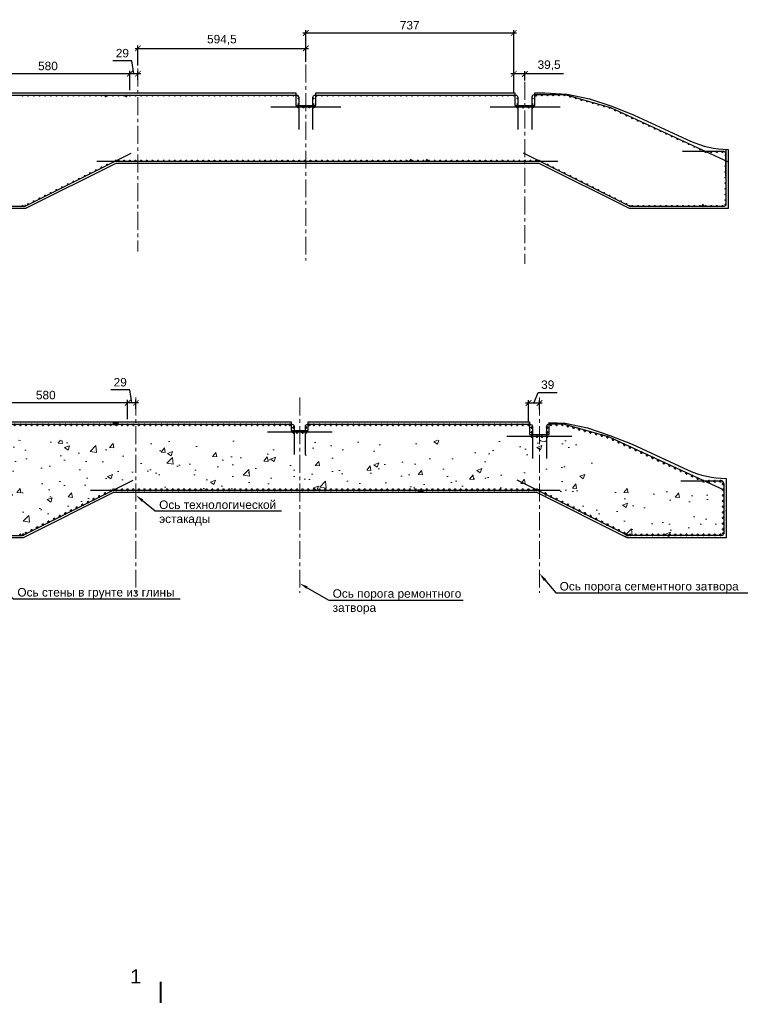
# Model space of a CAD drawing. Header units: millimetres. Extents: x 455957 to 840819, y 462720 to 618741.
# Tile 15 of 17: x 529563 to 555802, y 512511 to 547383. Entities that reach past the tile are written whole.
import ezdxf
from ezdxf import colors
from ezdxf.entities.mleader import LeaderData, LeaderLine
from ezdxf.math import Vec2, Vec3

# ---------------------------------------------------------------- set-up
doc = ezdxf.new("R2010")
doc.units = ezdxf.units.MM
doc.linetypes.add('осевая', pattern=[50.8, 31.75, -6.35, 6.35, -6.35])
for name, color, linetype, lineweight in [('Арматура', 7, 'Continuous', 50), ('Бетон', 7, 'Continuous', 50), ('бетон_25', 2, 'Continuous', 25), ('ГТО-2_Размеры', 7, 'Continuous', 15), ('Отдел_Выноски(стрелка)', 7, 'Continuous', 15), ('Отдел_Разрезы. Сечения. Узлы', 7, 'Continuous', 15)]:
    doc.layers.add(name, color=color, linetype=linetype, lineweight=lineweight)
doc.layers.add('Оси', color=1, linetype='осевая')
doc.layers.add('Штриховка', color=7, linetype='Continuous')
doc.styles.add('arial', font='arial.ttf')
doc.styles.add('ариал 0.9', font='arial.ttf', dxfattribs={"width": 0.9})
doc.styles.add('Рогун1', font='arial.ttf')
doc.dimstyles.new('100 мм', dxfattribs={"dimscale": 100, "dimtxt": 3.5, "dimasz": 2, "dimexe": 1, "dimexo": 1, "dimgap": 1.2, "dimtad": 1, "dimdec": 0, "dimlfac": 0.1, "dimrnd": 0.0001, "dimtxsty": 'Рогун1', "dimblk": 'ARCHTICK', "dimcen": 2.5, "dimdle": 1, "dimaunit": 1, "dimadec": 1, "dimazin": 0, "dimtfac": 1, "dimtdec": 0, "dimtmove": 1, "dimatfit": 3, "dimldrblk": 'ARCHTICK', "dimfxl": 1, "dimtfill": 1, "dimarcsym": 0})

# ---------------------------------------------------------------- blocks, each defined once
blk = doc.blocks.new('_ArchTick')
at = {"color": 0, "linetype": 'ByBlock', "const_width": 0.15}
blk.add_lwpolyline([(-0.5, -0.5), (0.5, 0.5)], dxfattribs=at)
blk = doc.blocks.new('*D63')
at = {"layer": 'Defpoints', "color": 0, "transparency": 16777216}
for p in [(533464, 545469), (533754, 545158), (533464, 544792)]:
    blk.add_point(p, dxfattribs=at)
at = {"layer": 'ГТО-2_Размеры', "color": 0, "lineweight": -2, "transparency": 16777216}
for p, q in [((533539, 545923), (532864, 545923)), ((533609, 545469), (533539, 545923)), ((533854, 545469), (533364, 545469)), ((533464, 544892), (533464, 545569)), ((533754, 545258), (533754, 545569))]:
    blk.add_line(p, q, dxfattribs=at)
at = {"layer": 'ГТО-2_Размеры', "color": 0, "lineweight": -2, "transparency": 16777216, "xscale": 200, "yscale": 200, "zscale": 200, "rotation": 180}
blk.add_blockref('_ArchTick', (533464, 545469), dxfattribs=at)
at = {"layer": 'ГТО-2_Размеры', "color": 0, "lineweight": -2, "transparency": 16777216, "xscale": 200, "yscale": 200, "zscale": 200}
blk.add_blockref('_ArchTick', (533754, 545469), dxfattribs=at)
at = {"layer": 'ГТО-2_Размеры', "color": 0, "transparency": 16777216, "insert": (533202, 546197), "char_height": 300, "attachment_point": 5, "style": 'Рогун1'}
blk.add_mtext('29', dxfattribs=at)
blk = doc.blocks.new('*D64')
at = {"layer": 'Defpoints', "color": 0, "transparency": 16777216}
for p in [(547064, 545462), (547459, 545128), (547064, 544693)]:
    blk.add_point(p, dxfattribs=at)
at = {"layer": 'ГТО-2_Размеры', "color": 0, "lineweight": -2, "transparency": 16777216}
for p, q in [((547559, 545462), (546964, 545462)), ((547064, 544793), (547064, 545562)), ((547459, 545228), (547459, 545562)), ((548830, 545462), (547459, 545462))]:
    blk.add_line(p, q, dxfattribs=at)
at = {"layer": 'ГТО-2_Размеры', "color": 0, "lineweight": -2, "transparency": 16777216, "xscale": 200, "yscale": 200, "zscale": 200, "rotation": 180}
blk.add_blockref('_ArchTick', (547064, 545462), dxfattribs=at)
at = {"layer": 'ГТО-2_Размеры', "color": 0, "lineweight": -2, "transparency": 16777216, "xscale": 200, "yscale": 200, "zscale": 200}
blk.add_blockref('_ArchTick', (547459, 545462), dxfattribs=at)
at = {"layer": 'ГТО-2_Размеры', "color": 0, "transparency": 16777216, "insert": (548319, 545763), "char_height": 300, "attachment_point": 5, "style": 'Рогун1'}
blk.add_mtext('39,5', dxfattribs=at)
blk = doc.blocks.new('*D65')
at = {"layer": 'Defpoints', "color": 0, "transparency": 16777216}
for p in [(539699, 546367), (539699, 545792), (533754, 545655)]:
    blk.add_point(p, dxfattribs=at)
at = {"layer": 'ГТО-2_Размеры', "color": 0, "lineweight": -2, "transparency": 16777216}
for p, q in [((533754, 545755), (533754, 546467)), ((539699, 545892), (539699, 546467)), ((533654, 546367), (539799, 546367))]:
    blk.add_line(p, q, dxfattribs=at)
at = {"layer": 'ГТО-2_Размеры', "color": 0, "lineweight": -2, "transparency": 16777216, "xscale": 200, "yscale": 200, "zscale": 200, "rotation": 180}
blk.add_blockref('_ArchTick', (533754, 546367), dxfattribs=at)
at = {"layer": 'ГТО-2_Размеры', "color": 0, "lineweight": -2, "transparency": 16777216, "xscale": 200, "yscale": 200, "zscale": 200}
blk.add_blockref('_ArchTick', (539699, 546367), dxfattribs=at)
at = {"layer": 'ГТО-2_Размеры', "color": 0, "transparency": 16777216, "insert": (536726, 546667), "char_height": 300, "attachment_point": 5, "style": 'Рогун1'}
blk.add_mtext('594,5', dxfattribs=at)
blk = doc.blocks.new('*D66')
at = {"layer": 'Defpoints', "color": 0, "transparency": 16777216}
for p in [(547064, 546913), (539699, 546367), (547064, 545462)]:
    blk.add_point(p, dxfattribs=at)
at = {"layer": 'ГТО-2_Размеры', "color": 0, "lineweight": -2, "transparency": 16777216}
for p, q in [((539599, 546913), (547164, 546913)), ((539699, 546467), (539699, 547013)), ((547064, 545562), (547064, 547013))]:
    blk.add_line(p, q, dxfattribs=at)
at = {"layer": 'ГТО-2_Размеры', "color": 0, "lineweight": -2, "transparency": 16777216, "xscale": 200, "yscale": 200, "zscale": 200, "rotation": 180}
blk.add_blockref('_ArchTick', (539699, 546913), dxfattribs=at)
at = {"layer": 'ГТО-2_Размеры', "color": 0, "lineweight": -2, "transparency": 16777216, "xscale": 200, "yscale": 200, "zscale": 200}
blk.add_blockref('_ArchTick', (547064, 546913), dxfattribs=at)
at = {"layer": 'ГТО-2_Размеры', "color": 0, "transparency": 16777216, "insert": (543381, 547186), "char_height": 300, "attachment_point": 5, "style": 'Рогун1'}
blk.add_mtext('737', dxfattribs=at)
blk = doc.blocks.new('*D103')
at = {"layer": 'Defpoints', "color": 0, "transparency": 16777216}
for p in [(527664, 545469), (527664, 544792), (533464, 544792)]:
    blk.add_point(p, dxfattribs=at)
at = {"layer": 'ГТО-2_Размеры', "color": 0, "lineweight": -2, "transparency": 16777216}
for p, q in [((533564, 545469), (527564, 545469)), ((527664, 544892), (527664, 545569)), ((533464, 544892), (533464, 545569))]:
    blk.add_line(p, q, dxfattribs=at)
at = {"layer": 'ГТО-2_Размеры', "color": 0, "lineweight": -2, "transparency": 16777216, "xscale": 200, "yscale": 200, "zscale": 200, "rotation": 180}
blk.add_blockref('_ArchTick', (527664, 545469), dxfattribs=at)
at = {"layer": 'ГТО-2_Размеры', "color": 0, "lineweight": -2, "transparency": 16777216, "xscale": 200, "yscale": 200, "zscale": 200}
blk.add_blockref('_ArchTick', (533464, 545469), dxfattribs=at)
at = {"layer": 'ГТО-2_Размеры', "color": 0, "transparency": 16777216, "insert": (530564, 545742), "char_height": 300, "attachment_point": 5, "style": 'Рогун1'}
blk.add_mtext('580', dxfattribs=at)
blk = doc.blocks.new('*U111')
at = {"layer": 'Арматура', "color": 4}
blk.add_circle((0, 0), 15, dxfattribs=at)
blk = doc.blocks.new('*U112')
at = {"color": 0, "linetype": 'ByBlock', "lineweight": -2, "transparency": 16777216}
for p in [(0, 0), (400, 0), (800, 0), (1200, 0), (1600, 0), (2000, 0), (2400, 0), (2800, 0), (3200, 0), (3600, 0), (4000, 0), (4400, 0), (4800, 0), (5200, 0), (5600, 0), (6000, 0), (6400, 0), (6800, 0), (7200, 0), (7600, 0), (8000, 0), (8400, 0), (8800, 0), (9200, 0), (9600, 0), (10000, 0), (10400, 0), (10800, 0), (11200, 0)]:
    blk.add_blockref('*U111', p, dxfattribs=at)
blk = doc.blocks.new('*U113')
at = {"layer": 'Арматура', "color": 30}
blk.add_circle((0, 0), 15, dxfattribs=at)
blk = doc.blocks.new('*U114')
at = {"color": 0, "linetype": 'ByBlock', "lineweight": -2, "transparency": 16777216}
for p in [(0, 0), (400, 0), (800, 0), (1200, 0), (1600, 0), (2000, 0), (2400, 0), (2800, 0), (3200, 0), (3600, 0), (4000, 0), (4400, 0), (4800, 0), (5200, 0), (5600, 0), (6000, 0), (6400, 0), (6800, 0), (7200, 0), (7600, 0), (8000, 0), (8400, 0), (8800, 0), (9200, 0), (9600, 0), (10000, 0), (10400, 0), (10800, 0)]:
    blk.add_blockref('*U113', p, dxfattribs=at)
blk = doc.blocks.new('*U107')
at = {"layer": 'Арматура', "color": 4}
blk.add_circle((0, 0), 15, dxfattribs=at)
blk = doc.blocks.new('*U108')
at = {"color": 0, "linetype": 'ByBlock', "lineweight": -2, "transparency": 16777216}
for p in [(0, 0), (400, 0), (800, 0), (1200, 0), (1600, 0), (2000, 0), (2400, 0), (2800, 0), (3200, 0), (3600, 0), (4000, 0), (4400, 0), (4800, 0), (5200, 0), (5600, 0), (6000, 0), (6400, 0), (6800, 0), (7200, 0)]:
    blk.add_blockref('*U107', p, dxfattribs=at)
blk = doc.blocks.new('*U109')
at = {"layer": 'Арматура', "color": 30}
blk.add_circle((0, 0), 15, dxfattribs=at)
blk = doc.blocks.new('*U110')
at = {"color": 0, "linetype": 'ByBlock', "lineweight": -2, "transparency": 16777216}
for p in [(0, 0), (400, 0), (800, 0), (1200, 0), (1600, 0), (2000, 0), (2400, 0), (2800, 0), (3200, 0), (3600, 0), (4000, 0), (4400, 0), (4800, 0), (5200, 0), (5600, 0), (6000, 0), (6400, 0), (6800, 0), (7200, 0), (7600, 0)]:
    blk.add_blockref('*U109', p, dxfattribs=at)
blk = doc.blocks.new('*D115')
at = {"layer": 'Defpoints', "color": 0, "transparency": 16777216}
for p in [(533387, 533814), (533677, 533503), (533387, 533136)]:
    blk.add_point(p, dxfattribs=at)
at = {"layer": 'ГТО-2_Размеры', "color": 0, "lineweight": -2, "transparency": 16777216}
for p, q in [((533462, 534268), (532787, 534268)), ((533532, 533814), (533462, 534268)), ((533387, 533236), (533387, 533914)), ((533677, 533603), (533677, 533914)), ((533777, 533814), (533287, 533814))]:
    blk.add_line(p, q, dxfattribs=at)
at = {"layer": 'ГТО-2_Размеры', "color": 0, "lineweight": -2, "transparency": 16777216, "xscale": 200, "yscale": 200, "zscale": 200, "rotation": 180}
blk.add_blockref('_ArchTick', (533387, 533814), dxfattribs=at)
at = {"layer": 'ГТО-2_Размеры', "color": 0, "lineweight": -2, "transparency": 16777216, "xscale": 200, "yscale": 200, "zscale": 200}
blk.add_blockref('_ArchTick', (533677, 533814), dxfattribs=at)
at = {"layer": 'ГТО-2_Размеры', "color": 0, "transparency": 16777216, "insert": (533125, 534541), "char_height": 300, "attachment_point": 5, "style": 'Рогун1'}
blk.add_mtext('29', dxfattribs=at)
blk = doc.blocks.new('*D116')
at = {"layer": 'Defpoints', "color": 0, "transparency": 16777216}
for p in [(547587, 533807), (547977, 533472), (547587, 533051)]:
    blk.add_point(p, dxfattribs=at)
at = {"layer": 'ГТО-2_Размеры', "color": 0, "lineweight": -2, "transparency": 16777216}
for p, q in [((547587, 533151), (547587, 533907)), ((547782, 533807), (547935, 534182)), ((547935, 534182), (548605, 534182)), ((547977, 533572), (547977, 533907)), ((548077, 533807), (547487, 533807))]:
    blk.add_line(p, q, dxfattribs=at)
at = {"layer": 'ГТО-2_Размеры', "color": 0, "lineweight": -2, "transparency": 16777216, "xscale": 200, "yscale": 200, "zscale": 200, "rotation": 180}
blk.add_blockref('_ArchTick', (547587, 533807), dxfattribs=at)
at = {"layer": 'ГТО-2_Размеры', "color": 0, "lineweight": -2, "transparency": 16777216, "xscale": 200, "yscale": 200, "zscale": 200}
blk.add_blockref('_ArchTick', (547977, 533807), dxfattribs=at)
at = {"layer": 'ГТО-2_Размеры', "color": 0, "transparency": 16777216, "insert": (548270, 534455), "char_height": 300, "attachment_point": 5, "style": 'Рогун1'}
blk.add_mtext('39', dxfattribs=at)
blk = doc.blocks.new('*D117')
at = {"layer": 'Defpoints', "color": 0, "transparency": 16777216}
for p in [(527587, 533814), (527587, 533136), (533387, 533136)]:
    blk.add_point(p, dxfattribs=at)
at = {"layer": 'ГТО-2_Размеры', "color": 0, "lineweight": -2, "transparency": 16777216}
for p, q in [((527587, 533236), (527587, 533914)), ((533387, 533236), (533387, 533914)), ((533487, 533814), (527487, 533814))]:
    blk.add_line(p, q, dxfattribs=at)
at = {"layer": 'ГТО-2_Размеры', "color": 0, "lineweight": -2, "transparency": 16777216, "xscale": 200, "yscale": 200, "zscale": 200, "rotation": 180}
blk.add_blockref('_ArchTick', (527587, 533814), dxfattribs=at)
at = {"layer": 'ГТО-2_Размеры', "color": 0, "lineweight": -2, "transparency": 16777216, "xscale": 200, "yscale": 200, "zscale": 200}
blk.add_blockref('_ArchTick', (533387, 533814), dxfattribs=at)
at = {"layer": 'ГТО-2_Размеры', "color": 0, "transparency": 16777216, "insert": (530487, 534087), "char_height": 300, "attachment_point": 5, "style": 'Рогун1'}
blk.add_mtext('580', dxfattribs=at)

msp = doc.modelspace()

# ---------------------------------------------------------------- hatches: boundary and pattern name
at = {"layer": 'Штриховка', "lineweight": 13}
h = msp.add_hatch(dxfattribs=at)
h.set_pattern_fill('AR-CONC', color=256, scale=10, style=0)
h.set_pattern_definition([(50, (2918.7, 343615.3), (1821.8467, -159.391), [190.5, -2095.5]), (355, (2918.7, 343615.3), (-352.434, 1910.5685), [152.4, -1676.406]), (100.45144, (3070.5, 343602), (1469.4125, 1751.1775), [161.9, -1780.9024]), (46.1842, (2918.7, 344123.3), (2710.79, -420.423), [285.75, -3143.25]), (96.63556, (3144.6, 344088.3), (2374.041, 2474.261), [242.85, -2671.356]), (351.18415, (2918.7, 344123.3), (2374.041, 2474.261), [228.6, -2514.597]), (21, (3172.7, 343996.3), (1516.144, -1022.652), [190.5, -2095.5]), (326, (3172.7, 343996.3), (618.02, 1841.8797), [152.4, -1676.4]), (71.45144, (3299, 343911.1), (2134.164, 819.2277), [161.9, -1780.8994]), (37.5, (2918.7, 343615.3), (30.886, 845.5504), [0, -1656.08, 0, -1701.8, 0, -1682.75]), (7.5, (2918.7, 343615.3), (668.1966, 1001.8057), [0, -970.28, 0, -1617.98, 0, -641.35]), (327.5, (2352.3, 343615.3), (1355.90595, -57.28744), [0, -635, 0, -1981.2, 0, -2628.9]), (317.5, (2098.3, 343615.3), (1481.2918, 254.265), [0, -825.5, 0, -1315.72, 0, -1866.9])])
h.paths.add_polyline_path([(554586.6327796, 530786.1841101), (549886.6327796, 530786.1841101), (549886.6327796, 532486.1841101), (527586.6327796, 532486.1841101), (527586.6327796, 529036.1841101), (529722.0429762, 529036.1841101), (532922.0429762, 530636.1841101), (547851.2225829, 530636.1841101), (551051.2225829, 529036.1841101), (554586.6327796, 529036.1841101)])

# ---------------------------------------------------------------- linework, layer by layer
at = {"layer": 'Арматура', "color": 6, "lineweight": 25}
msp.add_line((532067.7472214, 530716.1838616), (543767.7472214, 530716.1838616), dxfattribs=at)
at = {"layer": 'Арматура', "color": 4, "lineweight": 25}
msp.add_line((543767.7472214, 530716.1838616), (548705.5180978, 530716.1838616), dxfattribs=at)
at = {"layer": 'Арматура', "color": 2, "lineweight": 25}
for points in [[(527748.7658742, 543832.1302458), (527748.7658742, 544632.1302458, -0.4142135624), (527828.7658742, 544712.1302458), (533059.282757, 544712.1302458), (537539.6112523, 544712.1302458), (539368.7658742, 544712.1302458, -0.4142135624), (539448.7658742, 544632.1302458), (539448.7658742, 543491.608774)], [(539948.7658742, 543491.608774), (539948.7658742, 544632.1214463, -0.4142135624), (540028.7658742, 544712.1214463), (540723.1016118, 544712.1217548), (547128.7658742, 544712.124315, -0.4142135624), (547208.7658742, 544632.124315), (547208.7658742, 543491.608774)], [(527666.6326596, 531986.1838616), (527666.6326596, 532976.1837008, -0.4142141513), (527746.6326596, 533056.1838616), (532966.6326596, 533056.1838616)], [(539686.6326596, 531986.1838616), (539686.6326596, 532976.1837008, -0.4142141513), (539766.6326596, 533056.1838616), (547646.6326596, 533056.1838616, -0.4142135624), (547726.6326596, 532976.1838616), (547726.6326596, 531836.1838616)]]:
    msp.add_lwpolyline(points, format="xyb", dxfattribs=at)
at = {"layer": 'Арматура', "color": 2}
for points in [[(532641.2618828, 544647.1342372), (532576.2658742, 544712.1302458)], [(533311.2698656, 544647.1342372), (533376.2658742, 544712.1302458)]]:
    msp.add_lwpolyline(points, dxfattribs=at)
at = {"layer": 'Арматура', "color": 3, "lineweight": 25}
for points in [[(554652.3734952, 542350.3962741), (550504.8363051, 544262.0114541), (548888.7818748, 544720.0847273), (547788.7658742, 544720.0847273, 0.4142135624), (547708.7658742, 544640.0847273), (547708.7658742, 543491.608774)], [(528953.7658742, 542081.6175736), (528953.7658742, 540853.6175736, 0.4142135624), (529033.7658742, 540773.6175736), (529725.5228618, 540773.6175736, 0.1164338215), (529761.2999495, 540782.0633983), (533512.8417023, 542657.8342747)], [(554583.5118143, 541851.2744565), (554583.5118143, 542631.9306524, 0.413283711), (554503.7658742, 542711.930249), (553043.3610274, 542714.7372612)], [(532966.6326596, 533056.1838616), (539206.6326596, 533056.1838616, -0.4142135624), (539286.6326596, 532976.1838616), (539286.6326596, 531986.1838616)], [(548826.6326596, 533056.1838616), (548306.6326596, 533056.1838616, 0.4142135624), (548226.6326596, 532976.1838616), (548226.6326596, 531836.1838616)], [(528876.6326596, 530584.1838616), (528876.6326596, 529216.1838616, 0.4142135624), (528976.6326596, 529116.1838616), (529644.1404237, 529116.1838616, 0.1164338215), (529688.8617832, 529126.7411425), (533583.2889742, 531073.954738)], [(554506.6326596, 530956.1836979, 0.4142145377), (554406.6324903, 531056.1838616)], [(554426.6326596, 529116.1838616, 0.4142135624), (554506.6326596, 529196.1838616)]]:
    msp.add_lwpolyline(points, format="xyb", dxfattribs=at)
at = {"layer": 'Арматура', "color": 2, "lineweight": 25}
for points in [[(538456.2658742, 544291.4655553), (540941.2658742, 544291.1920104)], [(546226.2658742, 544291.8779191), (548711.2658742, 544291.6043742)], [(533066.6326596, 533076.1838616), (532866.6326596, 533076.1838616)], [(533066.6326596, 533036.1838616), (532866.6326596, 533036.1838616)]]:
    msp.add_lwpolyline(points, dxfattribs=at)
at = {"layer": 'Арматура', "color": 4}
for points in [[(543448.7618828, 542436.6135822), (543383.7658742, 542371.6175736)], [(543958.7698656, 542436.6135822), (544023.7658742, 542371.6175736)]]:
    msp.add_lwpolyline(points, dxfattribs=at)
at = {"layer": 'Арматура', "color": 3}
msp.add_lwpolyline([(553724.8456797, 540770.7503875), (553789.8416883, 540835.7463961)], dxfattribs=at)
at = {"layer": 'Арматура', "color": 3, "lineweight": 25}
for points in [[(554517.7543594, 530721.4457408), (550426.6326596, 532606.1838616), (548826.6326596, 533056.1838616)], [(538336.6326596, 532786.3005801), (540636.6326596, 532786.0584076)], [(546826.6326596, 532636.1838616), (549126.6326596, 532636.1838616)], [(552991.1524116, 531056.1838616), (554406.6324903, 531056.1838616)], [(554506.6326596, 530956.1836979), (554506.6326596, 529196.1838616)]]:
    msp.add_lwpolyline(points, dxfattribs=at)
at = {"layer": 'Арматура', "color": 4, "lineweight": 25}
for points in [[(543667.7472214, 530736.1838616), (543867.7472214, 530736.1838616)], [(543667.7472214, 530696.1838616), (543867.7472214, 530696.1838616)]]:
    msp.add_lwpolyline(points, dxfattribs=at)
for centre in [(529663.7658742, 544691.6175736), (530063.7658742, 544691.6175736), (530463.7658742, 544691.6175736), (530863.7658742, 544691.6175736), (531263.7658742, 544691.6175736), (531663.7658742, 544691.6175736), (532063.7658742, 544691.6175736), (532463.7658742, 544691.6175736), (532863.7658742, 544691.6175736), (533263.7658742, 544691.6175736), (533663.7658742, 544691.6175736), (534063.7658742, 544691.6175736), (534463.7658742, 544691.6175736), (534863.7658742, 544691.6175736), (535263.7658742, 544691.6175736), (535663.7658742, 544691.6175736), (536063.7658742, 544691.6175736), (536463.7658742, 544691.6175736), (536863.7658742, 544691.6175736), (537263.7658742, 544691.6175736), (537663.7658742, 544691.6175736), (538063.7658742, 544691.6175736), (538463.7658742, 544691.6175736), (538863.7658742, 544691.6175736), (539263.7658742, 544691.6175736), (540463.7658742, 544691.6175736), (540863.7658742, 544691.6175736), (541263.7658742, 544691.6175736), (541663.7658742, 544691.6175736), (542063.7658742, 544691.6175736), (542463.7658742, 544691.6175736), (542863.7658742, 544691.6175736), (543263.7658742, 544691.6175736), (543663.7658742, 544691.6175736), (544063.7658742, 544691.6175736), (544463.7658742, 544691.6175736), (544863.7658742, 544691.6175736), (545263.7658742, 544691.6175736), (545663.7658742, 544691.6175736), (546063.7658742, 544691.6175736), (546463.7658742, 544691.6175736), (546863.7658742, 544691.6175736), (548063.7658742, 544704.186584), (548463.7658742, 544704.763696), (548863.7658742, 544703.6551428), (540063.7658742, 544683.2067841), (549263.7658742, 544597.2215817), (549663.7658742, 544483.725665), (550063.7658742, 544369.8956153), (539432.0525421, 544273.3644711), (539818.7658742, 544272.5591355), (547194.8012931, 544269.5446544), (547594.8012931, 544269.5446544), (550463.7658742, 544254.8654835), (550863.7658742, 544081.2114307), (551263.7658742, 543892.1693027), (551663.7658742, 543707.7301343), (552063.7658742, 543522.240539), (552463.7658742, 543338.6234437), (552863.7658742, 543155.9986488), (553263.7658742, 542972.9960324), (553663.7658742, 542785.7667975), (554063.7658742, 542694.3007803), (554463.7658742, 542695.0284272), (532863.7658742, 542353.4209724), (533263.7658742, 542391.6175736), (533663.7658742, 542391.6175736), (534063.7658742, 542391.6175736), (534463.7658742, 542391.6175736), (534863.7658742, 542391.6175736), (535263.7658742, 542391.6175736), (535663.7658742, 542391.6175736), (536063.7658742, 542391.6175736), (536463.7658742, 542391.6175736), (536863.7658742, 542391.6175736), (537263.7658742, 542391.6175736), (537663.7658742, 542391.6175736), (538063.7658742, 542391.6175736), (538463.7658742, 542391.6175736), (538863.7658742, 542391.6175736), (539263.7658742, 542391.6175736), (539663.7658742, 542391.6175736), (540063.7658742, 542391.6175736), (540463.7658742, 542391.6175736), (540863.7658742, 542391.6175736), (541263.7658742, 542391.6175736), (541663.7658742, 542391.6175736), (542063.7658742, 542391.6175736), (542463.7658742, 542391.6175736), (542863.7658742, 542391.6175736), (543263.7658742, 542391.6175736), (543663.7658742, 542391.6175736), (544063.7658742, 542391.6175736), (544463.7658742, 542391.6175736), (544863.7658742, 542391.6175736), (545263.7658742, 542391.6175736), (545663.7658742, 542391.6175736), (546063.7658742, 542391.6175736), (546463.7658742, 542391.6175736), (546863.7658742, 542391.6175736), (547263.7658742, 542391.6175736), (547663.7658742, 542391.6175736), (548063.7658742, 542353.4209724), (532063.7658742, 541953.4209724), (532463.7658742, 542153.4209724), (548463.7658742, 542153.4209724), (548863.7658742, 541953.4209724), (531263.7658742, 541553.4209724), (531663.7658742, 541753.4209724), (549263.7658742, 541753.4209724), (549663.7658742, 541553.4209724), (530863.7658742, 541353.4209724), (550063.7658742, 541353.4209724), (530063.7658742, 540953.4209724), (530463.7658742, 541153.4209724), (550463.7658742, 541153.4209724), (550863.7658742, 540953.4209724), (529663.7658742, 540791.6175736), (529763.7658742, 540799.9685243), (551163.7658742, 540791.6175736), (551263.7658742, 540791.6175736), (551663.7658742, 540791.6175736), (552063.7658742, 540791.6175736), (552463.7658742, 540791.6175736), (552863.7658742, 540791.6175736), (553263.7658742, 540791.6175736), (553663.7658742, 540791.6175736), (554063.7658742, 540791.6175736), (554463.7658742, 540791.6175736)]:
    msp.add_circle(centre, 15, dxfattribs=at)
at = {"layer": 'Арматура', "color": 6, "lineweight": 25}
for centre in [(529863.7658742, 544691.6175736), (530263.7658742, 544691.6175736), (530663.7658742, 544691.6175736), (531063.7658742, 544691.6175736), (531463.7658742, 544691.6175736), (531863.7658742, 544691.6175736), (532263.7658742, 544691.6175736), (532663.7658742, 544691.6175736), (533063.7658742, 544691.6175736), (533463.7658742, 544691.6175736), (533863.7658742, 544691.6175736), (534263.7658742, 544691.6175736), (534663.7658742, 544691.6175736), (535063.7658742, 544691.6175736), (535463.7658742, 544691.6175736), (535863.7658742, 544691.6175736), (536263.7658742, 544691.6175736), (536663.7658742, 544691.6175736), (537063.7658742, 544691.6175736), (537463.7658742, 544691.6175736), (537873.7658742, 544691.6175736), (538263.7658742, 544691.6175736), (538663.7658742, 544691.6175736), (539063.7658742, 544691.6175736), (539404.4815267, 544691.6175736), (540263.7658742, 544691.6175736), (540663.7658742, 544691.6175736), (541063.7658742, 544691.6175736), (541463.7658742, 544691.6175736), (541863.7658742, 544691.6175736), (542263.7658742, 544691.6175736), (542663.7658742, 544691.6175736), (543063.7658742, 544691.6175736), (543463.7658742, 544691.6175736), (543863.7658742, 544691.6175736), (544263.7658742, 544691.6175736), (544663.7658742, 544691.6175736), (545063.7658742, 544691.6175736), (545463.7658742, 544691.6175736), (545863.7658742, 544691.6175736), (546263.7658742, 544691.6175736), (546663.7658742, 544691.6175736), (547063.7259133, 544692.711753), (547863.7658742, 544691.608367), (548263.7658742, 544703.9955973), (548663.9452285, 544703.3146883), (549063.7658742, 544653.2595678), (549463.7658742, 544536.3007553), (549863.7658742, 544427.2309716), (539618.7658742, 544272.5591355), (539969.3955407, 544271.5049525), (547394.8012931, 544269.5446544), (547728.1564309, 544269.5446544), (550263.7658742, 544311.3020505), (550663.7658742, 544168.8674983), (551063.7658742, 543986.2676147), (551463.7658742, 543800.9607024), (551863.7658742, 543617.6176314), (552263.7658742, 543432.7425151), (552663.7658742, 543249.4658743), (553063.7658742, 543063.6026095), (553463.7658742, 542879.7779199), (553863.7658742, 542694.3007803), (554263.7658742, 542695.4300929), (554563.7658742, 542591.6175736), (554563.7658742, 542391.6175736), (554563.7658742, 542191.6175736), (554563.7658742, 541991.6175736), (554563.7658742, 541791.6175736), (554563.7658742, 541591.6175736), (554563.7658742, 541391.6175736), (554563.7658742, 541191.6175736), (554563.7658742, 540991.6175736), (554563.7658742, 540841.6175736)]:
    msp.add_circle(centre, 15, dxfattribs=at)
at = {"layer": 'Арматура', "color": 2, "lineweight": 25}
for centre in [(539434.58578, 544591.6175736), (539434.58578, 544391.6175736), (539967.3683304, 544589.9549452), (539967.3683304, 544389.9549452), (547193.5735247, 544591.6175736), (547193.5735247, 544391.6175736), (547732.5934053, 544591.6175736), (547732.5934053, 544391.6175736), (532663.7658742, 542253.4209724), (532963.7658742, 542391.6175736), (533063.7658742, 542391.6175736), (533463.7658742, 542391.6175736), (533863.7658742, 542391.6175736), (534263.7658742, 542391.6175736), (534663.7658742, 542391.6175736), (535063.7658742, 542391.6175736), (535463.7658742, 542391.6175736), (535863.7658742, 542391.6175736), (536263.7658742, 542391.6175736), (536663.7658742, 542391.6175736), (537063.7658742, 542391.6175736), (537463.7658742, 542391.6175736), (537863.7658742, 542391.6175736), (538263.7658742, 542391.6175736), (538663.7658742, 542391.6175736), (539063.7658742, 542391.6175736), (539463.7658742, 542391.6175736), (539863.7658742, 542391.6175736), (540263.7658742, 542391.6175736), (540663.7658742, 542391.6175736), (541063.7658742, 542391.6175736), (541463.7658742, 542391.6175736), (541863.7658742, 542391.6175736), (542263.7658742, 542391.6175736), (542663.7658742, 542391.6175736), (543063.7658742, 542391.6175736), (543463.7658742, 542391.6175736), (543863.7658742, 542391.6175736), (544263.7658742, 542391.6175736), (544663.7658742, 542391.6175736), (545063.7658742, 542391.6175736), (545463.7658742, 542391.6175736), (545863.7658742, 542391.6175736), (546263.7658742, 542391.6175736), (546663.7658742, 542391.6175736), (547063.7658742, 542391.6175736), (547463.7658742, 542391.6175736), (547863.7658742, 542391.6175736), (547963.7658742, 542391.6175736), (548263.7658742, 542253.4209724), (532263.7658742, 542053.4209724), (548663.7658742, 542053.4209724), (531463.7658742, 541653.4209724), (531863.7658742, 541853.4209724), (549063.7658742, 541853.4209724), (549463.7658742, 541653.4209724), (530663.7658742, 541253.4209724), (531063.7658742, 541453.4209724), (549863.7658742, 541453.4209724), (550263.7658742, 541253.4209724), (530263.7658742, 541053.4209724), (550663.7658742, 541053.4209724), (529863.7658742, 540853.4209724), (551063.7658742, 540853.4209724), (551463.7658742, 540791.6175736), (551863.7658742, 540791.6175736), (552263.7658742, 540791.6175736), (552663.7658742, 540791.6175736), (553063.7658742, 540791.6175736), (553463.7658742, 540791.6175736), (553863.7658742, 540791.6175736), (554263.7658742, 540791.6175736)]:
    msp.add_circle(centre, 15, dxfattribs=at)
at = {"layer": 'Арматура', "color": 30}
for centre in [(539136.6326596, 533036.1838616), (548586.6326596, 533036.1838616), (548986.6326596, 532990.4078989), (549386.6326596, 532877.9078989), (549786.6326596, 532765.4078989), (550186.6326596, 532652.9078989), (550586.6326596, 532510.4531805), (550986.6326596, 532326.1772524), (551386.6326596, 532141.9013243), (551786.6326596, 531957.6253962), (552186.6326596, 531773.349468), (552586.6326596, 531589.0735399), (552986.6326596, 531404.7976118), (553386.6326596, 531220.5216837), (553786.6326596, 531036.2457555), (554186.6326596, 531036.2457555)]:
    msp.add_circle(centre, 15, dxfattribs=at)
at = {"layer": 'Арматура', "color": 6}
for centre in [(539266.6326596, 532936.1838616), (539706.6326596, 532936.1838616), (547706.6326596, 532936.1838616), (548246.6326596, 532936.1838616), (539266.6326596, 532766.203711), (539386.6326596, 532766.203711), (539586.6326596, 532766.203711), (539706.6326596, 532766.203711), (547706.6326596, 532766.1838616), (547706.6326596, 532616.1838616), (547886.6326596, 532616.1838616), (548066.6326596, 532616.1838616), (548246.6326596, 532766.1838616), (548246.6326596, 532616.1838616), (554486.6326596, 530936.1838616), (554486.6326596, 530736.1838616), (554486.6326596, 530536.1838616), (554486.6326596, 530336.1838616), (554486.6326596, 530136.1838616), (554486.6326596, 529936.1838616), (554486.6326596, 529736.1838616), (554486.6326596, 529536.1838616), (554486.6326596, 529336.1838616), (554486.6326596, 529186.1838616)]:
    msp.add_circle(centre, 15, dxfattribs=at)
at = {"layer": 'Арматура', "color": 4}
for centre in [(539836.6326596, 533036.1838616), (548386.6326596, 533036.1838616), (548786.6326596, 533036.1838616), (549186.6326596, 532934.1578989), (549586.6326596, 532821.6578989), (549986.6326596, 532709.1578989), (550386.6326596, 532596.6578989), (550786.6326596, 532418.3152165), (551186.6326596, 532234.0392884), (551586.6326596, 532049.7633602), (551986.6326596, 531865.4874321), (552386.6326596, 531681.211504), (552786.6326596, 531496.9355758), (553186.6326596, 531312.6596477), (553586.6326596, 531128.3837196), (553986.6326596, 531036.2457555), (554386.6326596, 531036.2457555), (532186.6326596, 530397.9872605), (532586.6326596, 530597.9872605), (532886.6326596, 530736.1838616), (533186.6326596, 530736.1838616), (533586.6326596, 530736.1838616), (533986.6326596, 530736.1838616), (534386.6326596, 530736.1838616), (534786.6326596, 530736.1838616), (535186.6326596, 530736.1838616), (535586.6326596, 530736.1838616), (535986.6326596, 530736.1838616), (536386.6326596, 530736.1838616), (536786.6326596, 530736.1838616), (537186.6326596, 530736.1838616), (537586.6326596, 530736.1838616), (537986.6326596, 530736.1838616), (538386.6326596, 530736.1838616), (538786.6326596, 530736.1838616), (539186.6326596, 530736.1838616), (539586.6326596, 530736.1838616), (539986.6326596, 530736.1838616), (540386.6326596, 530736.1838616), (540786.6326596, 530736.1838616), (541186.6326596, 530736.1838616), (541586.6326596, 530736.1838616), (541986.6326596, 530736.1838616), (542386.6326596, 530736.1838616), (542786.6326596, 530736.1838616), (543186.6326596, 530736.1838616), (543586.6326596, 530736.1838616), (543986.6326596, 530736.1838616), (544386.6326596, 530736.1838616), (544786.6326596, 530736.1838616), (545186.6326596, 530736.1838616), (545586.6326596, 530736.1838616), (545986.6326596, 530736.1838616), (546386.6326596, 530736.1838616), (546786.6326596, 530736.1838616), (547186.6326596, 530736.1838616), (547586.6326596, 530736.1838616), (547986.6326596, 530697.9872605), (548386.6326596, 530497.9872605), (531786.6326596, 530197.9872605), (548786.6326596, 530297.9872605), (549186.6326596, 530097.9872605), (530986.6326596, 529797.9872605), (531386.6326596, 529997.9872605), (549586.6326596, 529897.9872605), (549986.6326596, 529697.9872605), (530186.6326596, 529397.9872605), (530586.6326596, 529597.9872605), (550386.6326596, 529497.9872605), (529586.6326596, 529136.1838616), (529786.6326596, 529197.9872605), (550786.6326596, 529297.9872605), (551086.6326596, 529136.1838616), (551186.6326596, 529136.1838616), (551586.6326596, 529136.1838616), (551986.6326596, 529136.1838616), (552386.6326596, 529136.1838616), (552786.6326596, 529136.1838616), (553186.6326596, 529136.1838616), (553586.6326596, 529136.1838616), (553986.6326596, 529136.1838616), (554386.6326596, 529136.1838616)]:
    msp.add_circle(centre, 15, dxfattribs=at)
at = {"layer": 'Арматура', "color": 2}
for centre in [(532386.6326596, 530497.9872605), (532786.6326596, 530697.9872605), (532986.6326596, 530736.1838616), (533386.6326596, 530736.1838616), (533786.6326596, 530736.1838616), (534186.6326596, 530736.1838616), (534586.6326596, 530736.1838616), (534986.6326596, 530736.1838616), (535386.6326596, 530736.1838616), (535786.6326596, 530736.1838616), (536186.6326596, 530736.1838616), (536586.6326596, 530736.1838616), (536986.6326596, 530736.1838616), (537386.6326596, 530736.1838616), (537786.6326596, 530736.1838616), (538186.6326596, 530736.1838616), (538586.6326596, 530736.1838616), (538986.6326596, 530736.1838616), (539386.6326596, 530736.1838616), (539786.6326596, 530736.1838616), (540186.6326596, 530736.1838616), (540586.6326596, 530736.1838616), (540986.6326596, 530736.1838616), (541386.6326596, 530736.1838616), (541786.6326596, 530736.1838616), (542186.6326596, 530736.1838616), (542586.6326596, 530736.1838616), (542986.6326596, 530736.1838616), (543386.6326596, 530736.1838616), (543786.6326596, 530736.1838616), (544186.6326596, 530736.1838616), (544586.6326596, 530736.1838616), (544986.6326596, 530736.1838616), (545386.6326596, 530736.1838616), (545786.6326596, 530736.1838616), (546186.6326596, 530736.1838616), (546586.6326596, 530736.1838616), (546986.6326596, 530736.1838616), (547386.6326596, 530736.1838616), (547786.6326596, 530736.1838616), (547886.6326596, 530736.1838616), (548186.6326596, 530597.9872605), (548586.6326596, 530397.9872605), (531586.6326596, 530097.9872605), (531986.6326596, 530297.9872605), (548986.6326596, 530197.9872605), (530786.6326596, 529697.9872605), (531186.6326596, 529897.9872605), (549386.6326596, 529997.9872605), (549786.6326596, 529797.9872605), (530386.6326596, 529497.9872605), (550186.6326596, 529597.9872605), (550586.6326596, 529397.9872605), (529686.6326596, 529144.5348124), (529986.6326596, 529297.9872605), (550986.6326596, 529197.9872605), (551386.6326596, 529136.1838616), (551786.6326596, 529136.1838616), (552186.6326596, 529136.1838616), (552586.6326596, 529136.1838616), (552986.6326596, 529136.1838616), (553386.6326596, 529136.1838616), (553786.6326596, 529136.1838616), (554186.6326596, 529136.1838616)]:
    msp.add_circle(centre, 15, dxfattribs=at)
at = {"layer": 'Бетон', "lineweight": 25, "ltscale": 10}
msp.add_lwpolyline([(548168.4602413, 544791.6028432), (548961.0822853, 544744.0455206), (549753.0822853, 544577.7255206), (550545.0822853, 544316.3655206), (551337.0822853, 543999.5655206), (553326.4679278, 543084.448125, 0.1082040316), (554663.7658742, 542791.6175736), (554663.7658742, 540691.6175736), (551163.7658742, 540691.6175736), (547963.7658742, 542291.6175736), (532963.7658742, 542291.6175736), (529763.7658742, 540691.6175736), (528863.7658742, 540691.6175736), (527663.7658742, 540691.6175736), (527663.7658742, 544791.6175736), (539348.7658742, 544791.6131738), (539348.7658742, 544341.8779191), (540048.7658742, 544341.3308294), (540048.7658742, 544792.1602635), (547108.7658742, 544792.711753), (547108.7658742, 544341.6043742), (547808.7658742, 544341.6043742), (547808.7658742, 544791.6028432), (548163.7658742, 544791.6175736)], format="xyb", close=True, dxfattribs=at)
at = {"layer": 'Бетон', "color": 3, "lineweight": 25, "ltscale": 10}
for points in [[(553333.5868139, 540770.7503875), (551203.2711227, 540770.7503875, -0.1164338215), (551167.4940351, 540779.1962122), (547410.2179102, 542657.8342747)], [(554583.7658742, 542761.6175736), (554583.7658742, 540850.7503875, -0.4142135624), (554503.7658742, 540770.7503875), (553333.5868139, 540770.7503875)], [(551084.4032841, 529126.7412685, 0.1164345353), (551129.1248956, 529116.1838616)]]:
    msp.add_lwpolyline(points, format="xyb", dxfattribs=at)
at = {"layer": 'Бетон', "color": 4, "lineweight": 25, "ltscale": 10}
msp.add_lwpolyline([(532300.4083, 542371.6175736), (548622.6513124, 542371.6175736)], dxfattribs=at)
at = {"layer": 'Бетон', "color": 3, "lineweight": 25, "ltscale": 10}
for points in [[(551084.403788, 529126.7410165), (547189.976345, 531073.954738)], [(554426.6326596, 529116.1838616), (551129.1248956, 529116.1838616)]]:
    msp.add_lwpolyline(points, dxfattribs=at)
at = {"layer": 'бетон_25', "ltscale": 10}
for p, q in [((527586.6326596, 533136.1838616), (539186.6326596, 533136.1838616)), ((539786.6326596, 533136.1838616), (547626.6326596, 533136.1838616)), ((554586.6326596, 531136.1838616), (554586.6326596, 529036.1838616)), ((532886.6326596, 530636.1838616), (529686.6326596, 529036.1838616)), ((547886.6326596, 530636.1838616), (532886.6326596, 530636.1838616)), ((551086.6326596, 529036.1838616), (547886.6326596, 530636.1838616)), ((529686.6326596, 529036.1838616), (527586.6326596, 529036.1838616)), ((554586.6326596, 529036.1838616), (551086.6326596, 529036.1838616))]:
    msp.add_line(p, q, dxfattribs=at)
for points in [[(539186.6326596, 533136.1838616), (539186.6326596, 532836.1838616), (539786.6326596, 532836.1838616), (539786.6326596, 533136.1838616)], [(547626.6326596, 533136.1838616), (547626.6326596, 532686.1838616), (548326.6326596, 532686.1838616), (548326.6326596, 533121.7296583)]]:
    msp.add_lwpolyline(points, dxfattribs=at)
msp.add_lwpolyline([(548326.6326596, 533121.7296583), (548883.6326596, 533088.1838616), (549675.6326596, 532922.1838616), (550467.6326596, 532661.1838616), (551259.6326596, 532344.1838616), (553249.6326596, 531429.1838616, 0.1081834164), (554586.6326596, 531136.1838616)], format="xyb", dxfattribs=at)
at = {"layer": 'Оси', "linetype": 'осевая', "lineweight": 15, "ltscale": 20}
for points in [[(539698.7658742, 545792.1897265), (539698.7658742, 538859.9444522)], [(533753.7658742, 545654.7938776), (533753.7658742, 539174.0299267)], [(547458.7658742, 545184.4986975), (547458.7658742, 538736.4066652)], [(533676.6326596, 533999.3601656), (533676.6326596, 527080.9729532)], [(539486.6326596, 533999.3601656), (539486.6326596, 527080.9729532)], [(547976.6326596, 533999.3601656), (547976.6326596, 527080.9729532)]]:
    msp.add_lwpolyline(points, dxfattribs=at)
at = {"layer": 'Отдел_Разрезы. Сечения. Узлы'}
msp.add_lwpolyline([(534556.3807576, 512560.8630044, 75, 75, 0), (534556.4237186, 513310.8630032, 75, 75, 0), (534556.4093983, 513060.8630036, 0, 100, 0), (534056.4093991, 513060.8916443, 0, 0, 0), (533306.4094003, 513060.9346052, 0, 0, 0)], format="xyseb", dxfattribs=at)

# ---------------------------------------------------------------- block references
at = {"color": 4, "lineweight": 30}
for name, p in [('*U112', (527786.6326596, 533036.1837995)), ('*U114', (527986.6326596, 533036.1837995)), ('*U110', (539986.6326596, 533036.1838616)), ('*U108', (540186.6326596, 533036.1838616))]:
    msp.add_blockref(name, p, dxfattribs=at)

# ---------------------------------------------------------------- texts
at = {"layer": 'Отдел_Разрезы. Сечения. Узлы', "style": 'ариал 0.9'}
msp.add_text('1', height=500, rotation=360, dxfattribs=at).set_placement((533478.9716188, 513248.4215716, 1507.2841379))

# ---------------------------------------------------------------- dimensions: what is measured, and where the dimension line sits
at = {"layer": 'ГТО-2_Размеры'}
dim = msp.add_linear_dim(base=(547063.7259133, 546913.064252), p1=(539698.7658742, 546367.1893638), p2=(547063.7259133, 545462.3539984), angle=180, text='737', dimstyle='100 мм', override={"dimtxt": 3, "dimdec": 6, "dimtfill": 0}, dxfattribs=at)
dim.commit()
dim.dimension.update_dxf_attribs({"geometry": '*D66', "text_midpoint": (543381.2458938, 546913.064252), "dimtype": 160})
dim = msp.add_linear_dim(base=(539698.7658741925, 546367.1893638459), p1=(533753.7658741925, 545654.793877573), p2=(539698.7658741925, 545792.1897264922), angle=180, dimstyle='100 мм', override={"dimtxt": 3, "dimdec": 6, "dimtfill": 0}, dxfattribs=at)
dim.commit()
dim.dimension.update_dxf_attribs({"geometry": '*D65', "text_midpoint": (536726.2658741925, 546367.1893638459), "dimtype": 160})
for base, p1, p2, picture, middle in [((533463.7659118, 545469.2186224), (533753.7658742, 545158.4838967), (533463.7659118, 544791.6153897), '*D63', (533419.4429154, 545923.452049)), ((527663.7658741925, 545469.218622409), (533463.7658741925, 544791.6153896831), (527663.7658741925, 544791.6175735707), '*D103', (530563.7658741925, 545469.218622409)), ((533386.6326973, 533813.7849104), (533676.6326596, 533503.0501848), (533386.6326973, 533136.1816777), '*D115', (533342.3097008, 534268.018337)), ((527586.6326596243, 533813.784910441), (533386.6326596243, 533136.181677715), (527586.6326596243, 533136.1838616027), '*D117', (530486.6326596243, 533813.784910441))]:
    dim = msp.add_linear_dim(base=base, p1=p1, p2=p2, dimstyle='100 мм', override={"dimtxt": 3, "dimdec": 6, "dimtfill": 0}, dxfattribs=at)
    dim.commit()
    dim.dimension.update_dxf_attribs({"geometry": picture, "text_midpoint": middle, "dimtype": 160})
for base, p1, p2, text, picture, middle in [((547063.7259133, 545462.3539984), (547458.7658742, 545127.5328757), (547063.7259133, 544692.711753), '39,5', '*D64', (548319.1607206, 545475.553335)), ((547586.6326596, 533806.9202864), (547976.6326596, 533472.0991637), (547586.6326596, 533051.1838616), '39', '*D116', (548054.7817646, 534181.9202864))]:
    dim = msp.add_linear_dim(base=base, p1=p1, p2=p2, text=text, dimstyle='100 мм', override={"dimtxt": 3, "dimdec": 6, "dimtfill": 0}, dxfattribs=at)
    dim.commit()
    dim.dimension.update_dxf_attribs({"geometry": picture, "text_midpoint": middle, "dimtype": 160})

# ---------------------------------------------------------------- leaders
at = {"layer": 'Отдел_Выноски(стрелка)'}
ml = msp.add_multileader_mtext('Standard', dxfattribs=at)
ml.set_content('Ось технологической\\Pэстакады', color=256, style='arial')
ml.set_leader_properties()
ml.build(insert=Vec2(0, 0))
ml.multileader.update_dxf_attribs({"text_left_attachment_type": 6, "text_right_attachment_type": 6, "dogleg_length": 136.6171409, "arrow_head_size": 300})
ctx = ml.context
ctx.base_point, ctx.char_height, ctx.arrow_head_size, ctx.plane_origin = Vec3(534501.9632525, 529993.4508464), 300, 300, Vec3(531920.9097561, 538356.201603)
ctx.left_attachment, ctx.right_attachment = 6, 6
notes = []
notes.append((ctx, [(0, (1, 1, 0), (534365.3461116, 529993.4508464), (1, 0), 136.6171409, [(0, [(533676.6326596, 530539.2091191)], 0, [])])]))
ctx.mtext.insert, ctx.mtext.rotation, ctx.mtext.width, ctx.mtext.defined_height, ctx.mtext.flow_direction = Vec3(534503.9632525, 530355.0470265), 6.2831853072, 4294.895162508, 191.6439291, 5
ml = msp.add_multileader_mtext('Standard', dxfattribs=at)
ml.set_content('Ось порога сегментного затвора', color=256, style='arial')
ml.set_leader_properties()
ml.build(insert=Vec2(0, 0))
ml.multileader.update_dxf_attribs({"text_left_attachment_type": 6, "text_right_attachment_type": 6, "dogleg_length": 136.6171409, "arrow_head_size": 300})
ctx = ml.context
ctx.base_point, ctx.char_height, ctx.arrow_head_size, ctx.plane_origin = Vec3(548691.1521049, 527083.887217), 300, 300, Vec3(545625.9097561, 535301.1129058)
ctx.left_attachment, ctx.right_attachment = 6, 6
notes.append((ctx, [(0, (1, 1, 0), (548554.534964, 527083.887217), (1, 0), 136.6171409, [(0, [(547976.6326596, 527769.0755321)], 0, [])])]))
ctx.mtext.insert, ctx.mtext.rotation, ctx.mtext.width, ctx.mtext.defined_height, ctx.mtext.flow_direction = Vec3(548693.1521049, 527467.1750751), 6.2831853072, 7108.555283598, 191.6439291, 5
ml = msp.add_multileader_mtext('Standard', dxfattribs=at)
ml.set_content('Ось стены в грунте из глины', color=256, style='arial')
ml.set_leader_properties()
ml.build(insert=Vec2(0, 0))
ml.multileader.update_dxf_attribs({"text_left_attachment_type": 6, "text_right_attachment_type": 6, "dogleg_length": 136.6171409, "arrow_head_size": 300})
ctx = ml.context
ctx.base_point, ctx.char_height, ctx.arrow_head_size, ctx.plane_origin = Vec3(529478.7006932, 526866.0375437), 300, 300, Vec3(527030.9097561, 535099.9635056)
ctx.left_attachment, ctx.right_attachment = 6, 6
notes.append((ctx, [(0, (1, 1, 0), (529342.0835522, 526866.0375437), (1, 0), 136.6171409, [(0, [(528786.6326596, 527282.9710217)], 0, [])])]))
ctx.mtext.insert, ctx.mtext.rotation, ctx.mtext.width, ctx.mtext.defined_height, ctx.mtext.flow_direction = Vec3(529480.7006932, 527254.2367252), 6.2831853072, 5988.818308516, 191.6439291, 5
ml = msp.add_multileader_mtext('Standard', dxfattribs=at)
ml.set_content('Ось порога ремонтного затвора', color=256, style='arial')
ml.set_leader_properties()
ml.build(insert=Vec2(0, 0))
ml.multileader.update_dxf_attribs({"text_left_attachment_type": 6, "text_right_attachment_type": 6, "dogleg_length": 136.6171409, "arrow_head_size": 300})
ctx = ml.context
ctx.base_point, ctx.char_height, ctx.arrow_head_size, ctx.plane_origin = Vec3(540648.6853815, 526827.0826148), 300, 300, Vec3(541377.3555632, 535233.1338539)
ctx.left_attachment, ctx.right_attachment = 6, 6
notes.append((ctx, [(1, (1, 1, 0), (540512.0682405, 526827.0826148), (1, 0), 136.6171409, [(0, [(539486.6326596, 527416.14137)], 0, [])])]))
ctx.mtext.insert, ctx.mtext.width, ctx.mtext.defined_height, ctx.mtext.flow_direction = Vec3(540650.6853815, 527210.3704729), 4575.212713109, 191.6439291, 5
for ctx, leaders in notes:
    for number, flags, end, landing, length, lines in leaders:
        leader = LeaderData()
        leader.index, (leader.has_last_leader_line, leader.has_dogleg_vector, leader.attachment_direction) = number, flags
        leader.last_leader_point, leader.dogleg_vector, leader.dogleg_length = Vec3(end), Vec3(landing), length
        for number, points, colour, breaks in lines:
            line = LeaderLine()
            line.index, line.vertices, line.color, line.breaks = number, Vec3.list(points), colors.encode_raw_color(colour), breaks
            leader.lines.append(line)
        ctx.leaders.append(leader)

doc.saveas('drawing.dxf')
